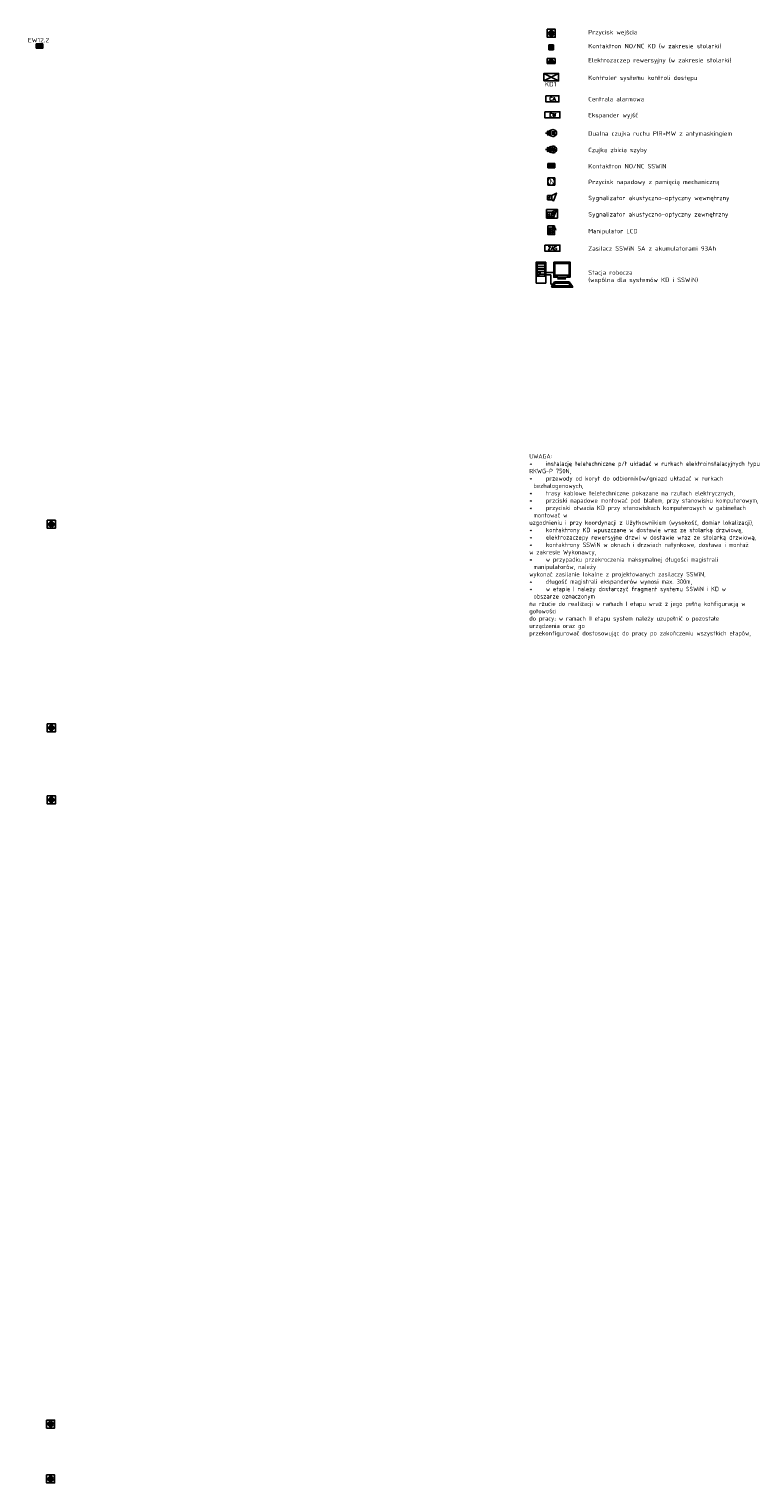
# Model space of a CAD drawing. Header units: millimetres. Extents: x 94562 to 148980, y -25377 to 3008.
# Tile 130 of 140: x 117996 to 120869, y -9753 to -3836. Entities that reach past the tile are written whole.
import ezdxf
from ezdxf.enums import TextEntityAlignment as Align

# ---------------------------------------------------------------- set-up
doc = ezdxf.new("R2010")
doc.units = ezdxf.units.MM
doc.set_wipeout_variables(frame=1)
doc.linetypes.add('BORDER2', pattern=[0.875, 0.25, -0.125, 0.25, -0.125, 0, -0.125])
for name, color, linetype in [('tt_opis', 30, 'Continuous'), ('tt_pomoc', 42, 'Continuous'), ('tt_symbole', 40, 'Continuous')]:
    doc.layers.add(name, color=color, linetype=linetype)
doc.styles.add('EL-OPIS', font='romans.shx', dxfattribs={"width": 0.85})
doc.styles.add('iso', font='isocpeur.ttf', dxfattribs={"width": 1.2})
doc.styles.get("Standard").update_dxf_attribs({"font": 'arial.ttf'})
doc.styles.add('TXT', font='romans.shx', dxfattribs={"width": 0.85})

# ---------------------------------------------------------------- blocks, each defined once
blk = doc.blocks.new('PRZYCISK WYJŚCIA')
h = blk.add_hatch(color=256)
h.dxf.hatch_style = 1
edge = h.paths.add_edge_path()
edge.add_arc((0, 18), 11.5, 0, 360)
blk.add_lwpolyline([(-18, 36), (18, 36), (18, 0), (-18, 0)], close=True)
blk.add_circle((0, 18), 11.5)
blk = doc.blocks.new('KONTAKTRON')
blk.add_hatch(color=256).paths.add_polyline_path([(-10.8, 0), (10.8, 0), (10.8, 21.6), (-10.8, 21.6)])
for p, q in [((10.8, 21.6), (-10.8, 21.6)), ((-10.8, 21.6), (-10.8, 0)), ((-10.8, 0), (10.8, 0)), ((10.8, 0), (10.8, 21.6))]:
    blk.add_line(p, q)
blk = doc.blocks.new('ELEKTROZACZEP')
h = blk.add_hatch(color=256)
h.dxf.hatch_style = 1
edge = h.paths.add_edge_path()
edge.add_line((18.3, 10.8), (0, -10.8))
edge.add_line((0, -10.8), (36.7, -10.8))
edge.add_line((36.7, -10.8), (18.3, 10.8))
for p, q in [((0, 10.8), (21.6, 10.8)), ((18.3, 10.8), (0, -10.8)), ((36.7, 10.8), (0, 10.8)), ((0, 10.8), (0, -10.8)), ((18.3, 10.8), (36.7, -10.8)), ((36.7, -10.8), (36.7, 10.8)), ((36.7, 10.8), (36.7, -10.8)), ((36.7, -10.8), (36.7, 10.8)), ((0, -10.8), (36.7, -10.8))]:
    blk.add_line(p, q)
blk = doc.blocks.new('SKD')
at = {"layer": 'tt_symbole'}
blk.add_lwpolyline([(-60, 0), (0, 0), (0, 30), (-60, 30)], close=True, dxfattribs=at)
for points in [[(-60, 30), (0, 0)], [(-60, 0), (0, 30)]]:
    blk.add_lwpolyline(points, dxfattribs=at)
blk = doc.blocks.new('SYM_ALM czujka PIR+MW')
at = {"layer": 'tt_symbole'}
for p, q in [((8.9, 1.7), (17.3, 1.7)), ((13.1, 5.2), (13.1, -5.2)), ((8.9, -1.7), (17.3, -1.7))]:
    blk.add_line(p, q, dxfattribs=at)
for points in [[(0, 0), (8.6, 0)], [(8.9, 5.2), (25.6, 12.7)], [(25.3, 4.9), (39.7, 7)], [(25.7, 0), (40.2, 0)], [(8.9, -5.2), (25.6, -12.7)], [(25.3, -4.9), (39.7, -7)]]:
    blk.add_lwpolyline(points, dxfattribs=at)
blk.add_lwpolyline([(8.9, 5.2), (17.3, 5.2), (17.3, -5.2), (8.9, -5.2)], close=True, dxfattribs=at)
for centre, radius, start, end in [((45.3, 0), 36.7, 164.76571, 195.23429), ((-8, 0), 29.1, 332.91498, 27.08502), ((31.3, 0), 13.9, 245.79107, 114.20893)]:
    blk.add_arc(centre, radius, start, end, dxfattribs=at)
blk = doc.blocks.new('SYM_ALM kontaktron')
at = {"layer": 'tt_symbole', "transparency": 33554687}
for points in [[(-2.6, -14.2), (-2.6, 14.2), (-9.1, 14.2), (-9.1, -14.2)], [(9.1, -14.2), (9.1, 14.2), (2.6, 14.2), (2.6, -14.2)]]:
    blk.add_hatch(color=256, dxfattribs=at).paths.add_polyline_path(points)
at = {"layer": 'tt_symbole'}
blk.add_lwpolyline([(-9.1, 14.2), (9.1, 14.2), (9.1, -14.2), (-9.1, -14.2)], close=True, dxfattribs=at)
for points in [[(-2.6, 14.2), (-2.6, -14.2)], [(2.6, 14.2), (2.6, -14.2)]]:
    blk.add_lwpolyline(points, dxfattribs=at)
blk = doc.blocks.new('SYM_ALM manip z czyt kart')
blk.add_line((13.6, 35.8), (13.6, 32.5))
for points in [[(-13.6, 35.8), (13.6, 35.8)], [(13.6, 17.9), (13.6, 0), (-13.6, 0), (-13.6, 35.8)], [(-11.6, 25.9), (4, 25.9)], [(11.6, 17.9), (11.6, 2), (-11.6, 2), (-11.6, 25.9)], [(-11.6, 17.9), (1.3, 17.9)], [(-11.6, 10), (11.6, 10)], [(-4, 2), (-4, 25.9)], [(4, 2), (4, 15.3)]]:
    blk.add_lwpolyline(points)
blk.add_circle((4, 17.9), 2.64)
for radius in [14.6, 10.6, 6.27]:
    blk.add_arc((4, 17.9), radius, 0, 90)
blk = doc.blocks.new('SYM_ALM sygn aku zas')
at = {"layer": 'tt_symbole', "transparency": 33554687}
blk.add_hatch(color=256, dxfattribs=at).paths.add_polyline_path([(-2, 0), (-2, -2.7), (-0.7, -2.7), (-0.7, 2.7), (-2, 2.7)])
at = {"layer": 'tt_symbole'}
for points in [[(-8.6, 8.8), (8.6, 8.8), (8.6, -8.8), (-8.6, -8.8)], [(-2, 2.7), (-0.7, 2.7), (-0.7, -2.7), (-2, -2.7)]]:
    blk.add_lwpolyline(points, close=True, dxfattribs=at)
for points in [[(-4.7, 0), (-2, 0)], [(0.7, 4), (0.7, -4)], [(0.7, 0), (3.4, 0)], [(8.6, -8.8), (15.9, -12.8), (27.8, 18.6), (8.6, 8.8)]]:
    blk.add_lwpolyline(points, dxfattribs=at)
blk = doc.blocks.new('SYM_ALM sygn opt-aku zas zewn')
blk.add_wipeout([(0, 35.9), (44.2, 35.9), (44.2, 0), (0, 0)])
blk.add_hatch(color=256).paths.add_polyline_path([(10.5, 17.9), (10.5, 12.6), (11.8, 12.6), (11.8, 17.9)])
for points in [[(0, 35.9), (44.2, 35.9), (44.2, 0), (0, 0)], [(3.9, 24.1), (21.1, 24.1), (21.1, 6.4), (3.9, 6.4)], [(10.5, 17.9), (11.8, 17.9), (11.8, 12.6), (10.5, 12.6)]]:
    blk.add_lwpolyline(points, close=True)
for points in [[(7.8, 15.3), (10.5, 15.3)], [(13.2, 19.2), (13.2, 11.3)], [(13.2, 15.3), (16, 15.3)], [(21.1, 6.4), (28.4, 2.5), (40.4, 33.9), (21.1, 24.1)], [(24.3, 15.4), (31, 22.1)], [(24.3, 22.1), (31, 15.4)]]:
    blk.add_lwpolyline(points)
blk.add_circle((27.7, 18.8), 4.74)
blk = doc.blocks.new('SYM_ALM czujka zbicia')
at = {"layer": 'tt_symbole'}
for p, q in [((8.9, 1.7), (17.3, 1.7)), ((13.1, 5.2), (13.1, -5.2)), ((8.9, -1.7), (17.3, -1.7))]:
    blk.add_line(p, q, dxfattribs=at)
for points in [[(0, 0), (8.6, 0)], [(8.9, 5.2), (25.6, 12.7)], [(28, 2.4), (24.5, 5.8)], [(25.4, 5), (27.6, -6.5)], [(29.7, 4.2), (29.7, 8.5), (28.6, 7.4), (27, 9)], [(31.5, 5.9), (35, 2.4), (35, -2.6), (31.5, -6.1), (28, -2.6), (28, 2.4), (31.5, 5.9)], [(33.3, 4.2), (37.2, 8.1)], [(35, -0.1), (38.9, -0.1), (42.3, 3.3)], [(35.2, 6.1), (35.2, 8.1)], [(35.2, 6.1), (38.2, 6.1)], [(35.5, -4.4), (38.8, 3.6)], [(8.9, -5.2), (25.6, -12.7)], [(28, -2.6), (23.2, -2.6)], [(29.7, -4.4), (25.6, -8.5)], [(31.5, -6.1), (34.6, -9.3)], [(33.3, -4.4), (37.7, -4.4), (40.1, -6.8)], [(34.1, -8.8), (36, -8.8)]]:
    blk.add_lwpolyline(points, dxfattribs=at)
blk.add_lwpolyline([(8.9, 5.2), (17.3, 5.2), (17.3, -5.2), (8.9, -5.2)], close=True, dxfattribs=at)
for centre, radius, start, end in [((45.3, 0), 36.7, 164.76571, 195.23429), ((-8, 0), 29.1, 332.91498, 27.08502), ((31.3, 0), 13.9, 245.79107, 114.20893)]:
    blk.add_arc(centre, radius, start, end, dxfattribs=at)
blk = doc.blocks.new('centrala')
at = {"layer": 'tt_symbole'}
blk.add_lwpolyline([(122951.9, -4107.2), (123005.1, -4107.2), (123005.1, -4132.2), (122951.9, -4132.2)], close=True, dxfattribs=at)
at = {"layer": 'tt_symbole', "style": 'TXT'}
blk.add_attdef('CA', text='', height=15, rotation=359.99193, dxfattribs=at).set_placement((122978.4, -4119.7), align=Align.MIDDLE_CENTER)
blk = doc.blocks.new('ekspander')
at = {"layer": 'tt_symbole'}
blk.add_lwpolyline([(122947.9, -4172.3), (123009.1, -4172.3), (123009.1, -4197.3), (122947.9, -4197.3)], close=True, dxfattribs=at)
at = {"layer": 'tt_symbole', "style": 'TXT'}
blk.add_attdef('EW', text='', height=15, rotation=359.99193, dxfattribs=at).set_placement((122978.4, -4184.8), align=Align.MIDDLE_CENTER)
blk = doc.blocks.new('PN1')
at = {"layer": 'tt_symbole'}
for p, q in [((-14.7, 29.5), (14.7, 29.5)), ((-14.7, 0), (-14.7, 29.5)), ((14.7, 0), (-14.7, 0)), ((14.7, 29.5), (14.7, 0))]:
    blk.add_line(p, q, dxfattribs=at)
blk.add_circle((0, 14.7), 14.7, dxfattribs=at)
at = {"layer": 'tt_symbole', "insert": (-7.3, 23.8), "char_height": 18, "attachment_point": 1}
blk.add_mtext_dynamic_manual_height_columns('N', width=6.122, gutter_width=12.5, heights=[0], dxfattribs=at)
blk = doc.blocks.new('ZAS1')
at = {"layer": 'tt_symbole'}
blk.add_lwpolyline([(-30.6, 25), (30.6, 25), (30.6, 0), (-30.6, 0)], close=True, dxfattribs=at)
at = {"layer": 'tt_symbole', "style": 'TXT'}
blk.add_attdef('ZAS', text='', height=15, rotation=359.99193, dxfattribs=at).set_placement((-0.1, 12.5), align=Align.MIDDLE_CENTER)
blk = doc.blocks.new('Z$W@#3F003CB0')
at = {"layer": 'tt_symbole'}
for p, q in [((-54, -14), (24, -14)), ((-54, -37), (-4, -37)), ((-4, -37), (-4, -129)), ((-4, -129), (17, -129)), ((4, -152), (32, -107)), ((27, -145), (37, -118)), ((33, -107), (175, -107)), ((37, -118), (171, -118)), ((87, -67), (62, -77)), ((62, -77), (143, -77)), ((143, -77), (121, -67)), ((171, -118), (190, -145)), ((175, -107), (208, -152)), ((208, -152), (4, -152)), ((190, -145), (27, -145))]:
    blk.add_line(p, q, dxfattribs=at)
for points in [[(-54, 88), (-147, 88), (-147, -118), (-54, -118)], [(-64, 70), (-138, 70), (-138, 46), (-64, 46)], [(-64, 70), (-138, 70), (-138, -49), (-64, -49)], [(-64, 45), (-138, 45), (-138, 21), (-64, 21)], [(-64, 20), (-138, 20), (-138, -4), (-64, -4)], [(24, 88), (185, 88), (185, -61), (24, -61)], [(35, 75), (176, 75), (176, -40), (35, -40)], [(-64, -4), (-107, -4), (-107, -30), (-64, -30)], [(87, -62), (121, -62), (121, -67), (87, -67)], [(159, -49), (176, -49), (176, -56), (159, -56)], [(6, -152), (209, -152), (209, -159), (6, -159)]]:
    blk.add_lwpolyline(points, close=True, dxfattribs=at)
for centre, radius in [((-120, -34), 5.43), ((-120, -15), 3.26), ((39, -52), 2.97), ((47, -52), 2.97), ((55, -52), 2.97)]:
    blk.add_circle(centre, radius, dxfattribs=at)

msp = doc.modelspace()

# ---------------------------------------------------------------- block references
at = {"layer": 'tt_opis'}
msp.add_blockref('SKD', (120151.7, -4046.5), dxfattribs=at)
at = {"layer": 'tt_pomoc'}
msp.add_blockref('PN1', (120122.1, -4470.7), dxfattribs=at)
at = {"layer": 'tt_pomoc', "linetype": 'BORDER2'}
msp.add_blockref('ZAS1', (120126.7, -4740), dxfattribs=at).add_auto_attribs({'ZAS': 'ZAS'})
at = {"layer": 'tt_symbole'}
for name, p, xscale, yscale, zscale in [('PRZYCISK WYJŚCIA', (120121.7, -3869.3), 0.9100000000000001, 0.9100000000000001, 0.9100000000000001), ('KONTAKTRON', (120121.7, -3920), 0.9100000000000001, 0.9100000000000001, 0.9100000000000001), ('ELEKTROZACZEP', (120105, -3965.6), 0.9100000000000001, 0.9100000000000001, 0.9100000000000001), ('Z$W@#3F003CB0', (120121.7, -4820.6), 0.416, 0.416, 0.416), ('PRZYCISK WYJŚCIA', (118086.8, -5867.6), 0.9100000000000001, 0.9100000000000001, 0.9100000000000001), ('PRZYCISK WYJŚCIA', (118086.8, -6696.1), 0.9100000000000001, 0.9100000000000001, 0.9100000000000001), ('PRZYCISK WYJŚCIA', (118086.8, -6989.1), 0.9100000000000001, 0.9100000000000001, 0.9100000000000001), ('PRZYCISK WYJŚCIA', (118083.7, -9529.8), 0.9100000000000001, 0.9100000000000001, 0.9100000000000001), ('PRZYCISK WYJŚCIA', (118083.7, -9753), 0.9100000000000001, 0.9100000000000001, 0.9100000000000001)]:
    msp.add_blockref(name, p, dxfattribs=dict(at, xscale=xscale, yscale=yscale, zscale=zscale))
at = {"layer": 'tt_symbole', "color": 1, "xscale": 0.96, "yscale": 0.96, "zscale": 0.96, "rotation": 270}
for p in [(118038.7, -3904.5), (120122.1, -4391.7)]:
    msp.add_blockref('SYM_ALM kontaktron', p, dxfattribs=at)
at = {"layer": 'tt_symbole'}
for name, values in [('centrala', {'CA': 'CA'}), ('ekspander', {'EW': 'EW'})]:
    msp.add_blockref(name, (-2851.8, 0), dxfattribs=at).add_auto_attribs(values)
for name, p in [('SYM_ALM czujka PIR+MW', (120098.2, -4258.9)), ('SYM_ALM czujka zbicia', (120098.2, -4325.9)), ('SYM_ALM sygn aku zas', (120115.2, -4521.6)), ('SYM_ALM sygn opt-aku zas zewn', (120102.7, -4605.3)), ('SYM_ALM manip z czyt kart', (120121.7, -4672.1))]:
    msp.add_blockref(name, p, dxfattribs=at)

# ---------------------------------------------------------------- texts
at = {"layer": 'tt_opis', "ltscale": 4, "char_height": 18, "attachment_point": 1, "rotation": 359.99946, "style": 'EL-OPIS'}
for s, insert, width in [('{\\fISOCPEUR|b0|i0|c238|p34;\\W1;Przycisk wejścia}', (120272.5, -3839.3), 2031.738), ('{\\fISOCPEUR|b0|i0|c238|p34;\\W1;Kontaktron NO/NC KD (w zakresie stolarki)}', (120272.5, -3895.8), 2031.738), ('{\\fISOCPEUR|b0|i0|c238|p34;\\W1;Elektrozaczep rewersyjny (w zakresie stolarki)}', (120272.5, -3953.4), 2031.738), ('{\\fISOCPEUR|b0|i0|c238|p34;\\W1;Kontroler systemu kontroli dostępu}', (120272.5, -4024.7), 2031.738), ('{\\fISOCPEUR|b0|i0|c238|p34;\\W1;Centrala alarmowa}', (120272.5, -4111.6), 2031.738), ('{\\fISOCPEUR|b0|i0|c238|p34;\\W1;Ekspander wyjść}', (120272.5, -4176.7), 2031.738), ('{\\fISOCPEUR|b0|i0|c238|p34;\\W1;Dualna czujka ruchu PIR+MW z antymaskingiem}', (120272.5, -4251.7), 2031.738), ('{\\fISOCPEUR|b0|i0|c238|p34;\\W1;Czujka zbicia szyby}', (120272.5, -4318.7), 2031.738), ('{\\fISOCPEUR|b0|i0|c238|p34;\\W1;Kontaktron NO/NC SSWiN}', (120272.5, -4384.7), 2031.738), ('{\\fISOCPEUR|b0|i0|c238|p34;\\W1;Przycisk napadowy z pamięcią mechaniczną}', (120272.5, -4448.9), 2031.738), ('{\\fISOCPEUR|b0|i0|c238|p34;\\W1;Sygnalizator akustyczno-optyczny wewnętrzny}', (120272.5, -4514.1), 2031.738), ('{\\fISOCPEUR|b0|i0|c238|p34;\\W1;Sygnalizator akustyczno-optyczny zewnętrzny}', (120272.5, -4580.7), 2031.738), ('{\\fISOCPEUR|b0|i0|c238|p34;\\W1;Manipulator LCD}', (120272.5, -4648.8), 2031.738), ('{\\fISOCPEUR|b0|i0|c238|p34;\\W1;Zasilacz SSWiN 5A z akumulatorami 93Ah }', (120272.5, -4719.4), 2031.738), ('{\\fISOCPEUR|b0|i0|c238|p34;\\W1;Stacja robocza \\P(wspólna dla systemów KD i SSWiN) }', (120272.5, -4817.4), 2031.738), ('{\\fISOCPEUR|b0|i0|c238|p34;\\W1;UWAGA:\\P\\pi-18,l18;*^Iinstalację teletechniczne p/t układać w rurkach elektroinstalacyjnych typu \\P\\pi0,l0;RKWG-P 750N,\\P\\pi-18,l18;*^Iprzewody od koryt do odbiorników/gniazd układać w rurkach bezhalogenowych,\\P*^Itrasy kablowe teletechniczne pokazane na rzutach elektrycznych,\\P*^Iprzciski napadowe montować pod blatem, przy stanowisku komputerowym,\\P*^Iprzyciski otwacia KD przy stanowiskach komputerowych w gabinetach montować w\\P\\pi0,l0;uzgodnieniu i przy koordynacji z Użytkownikiem (wysokość, domiar lokalizacji),\\P\\pi-18,l18;*^Ikontaktrony KD wpuszczane w dostawie wraz ze stolarką drzwiową,\\P*^Ielektrozaczepy rewersyjne drzwi w dostawie wraz ze stolarką drzwiową,\\P*^Ikontaktrony SSWiN w oknach i drzwiach natynkowe, dostawa i montaż\\P\\pi0,l0;w zakresie Wykonawcy,\\P\\pi-18,l18;*^Iw przypadku przekroczenia maksymalnej długości magistrali manipulatorów, należy\\P\\pi0,l0;wykonać zasilanie lokalne z projektowanych zasilaczy SSWiN,\\P\\pi-18,l18;*^Idługość magistrali ekspanderów wynosi max. 300m,\\P*^Iw etapie I należy dostarczyć fragment systemu SSWiN i KD w obszarze oznaczonym \\P\\pi0,l0;na rzucie do realizacji w ramach I etapu wraz z jego pełną konfiguracją w gotowości \\Pdo pracy; w ramach II etapu system należy uzupełnić o pozostałe urządzenia oraz go \\Pprzekonfigurować dostosowując do pracy po zakończeniu wszystkich etapów,}', (120032.3, -5565.5), 857.702)]:
    msp.add_mtext(s, dxfattribs=dict(at, insert=insert, width=width))
at = {"layer": 'tt_opis', "char_height": 18, "attachment_point": 6, "style": 'iso'}
for s, insert in [('EW12.2', (118077.4, -3880.4)), ('KD1', (120142.3, -4060))]:
    msp.add_mtext_dynamic_manual_height_columns(s, width=40.013, gutter_width=12.5, heights=[0], dxfattribs=dict(at, insert=insert))

doc.saveas('drawing.dxf')
